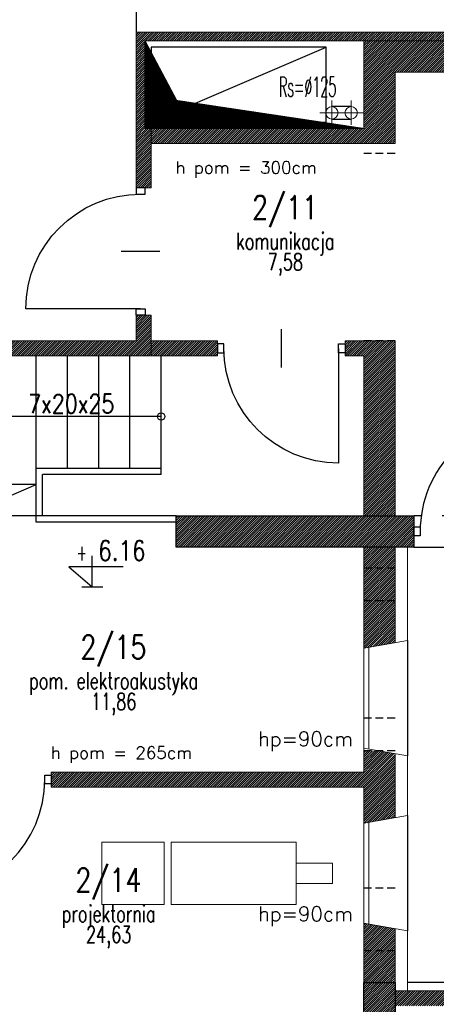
# Model space of a CAD drawing. Header units: inches. Extents: x 27484 to 71626, y -45113 to 39.
# Tile 185 of 256: x 33727 to 34060, y -24420 to -23632. Entities that reach past the tile are written whole.
import ezdxf
from ezdxf.enums import TextEntityAlignment as Align

# ---------------------------------------------------------------- set-up
doc = ezdxf.new("R2010")
doc.units = ezdxf.units.IN
doc.header["$LTSCALE"] = 50
doc.header["$MEASUREMENT"] = 0
doc.linetypes.add('DASHED2', pattern=[9.525, 6.35, -3.175])
doc.linetypes.add('HIDDEN', pattern=[0.375, 0.25, -0.125])
for name, color, linetype in [('0-KOTEW-POZ', 7, 'Continuous'), ('A-rdzenie zelbetowe', 6, 'Continuous'), ('B-IKS', 4, 'Continuous'), ('KOTEW-POZ-OPIS', 2, 'Continuous'), ('KOTEW-POZ-OPIS1', 7, 'Continuous'), ('OPISY', 7, 'Continuous'), ('przebicia', 252, 'Continuous'), ('przebicia w scianach', 2, 'HIDDEN'), ('R-MET-IWE', 2, 'Continuous'), ('R-MET-POM-OPIS', 7, 'Continuous'), ('R-MET-POM-OPIS-NR', 2, 'Continuous'), ('R-MET-POM-OPIS-POM', 7, 'Continuous'), ('R-MET-POZ', 7, 'Continuous'), ('R-MET-POZ-OPIS', 2, 'Continuous'), ('S-DRZ-', 7, 'Continuous'), ('S-DRZ-O', 7, 'Continuous'), ('S-DRZ-SKRZYD', 5, 'Continuous'), ('S-DRZ-WEGAR', 7, 'Continuous'), ('TEXT', 7, 'Continuous')]:
    doc.layers.add(name, color=color, linetype=linetype)
for name, color, linetype, lineweight in [('0-OPISY', 165, 'Continuous', 18), ('_widok cienki', 3, 'Continuous', 13), ('A-PRZERYW', 7, 'DASHED2', 18), ('A-SCIANY', 5, 'Continuous', 18), ('A-SLUSARKA', 4, 'Continuous', 13), ('A-WID', 1, 'Continuous', 9), ('A-ść. istn.', 8, 'Continuous', 0), ('B-IWE-KS', 7, 'Continuous', 20), ('mat', 7, 'Continuous', 9), ('R-MET-DRZ', 7, 'Continuous', 15)]:
    doc.layers.add(name, color=color, linetype=linetype, lineweight=lineweight)
doc.styles.add('MET_POM', font='simplex.shx')
doc.styles.add('MET_POZ', font='SIMPLEX')
doc.styles.get("Standard").update_dxf_attribs({"font": 'romans.shx'})
doc.styles.add('TOM', font='simplex.shx', dxfattribs={"width": 0.8, "height": 50})
pattern_1 = [(45, (31560.1443, -34930.5661), (-0.88388348, 0.88388348), [])]

# ---------------------------------------------------------------- blocks, each defined once
blk = doc.blocks.new('D90-L-DL')
at = {"layer": 'S-DRZ-'}
blk.add_arc((-45, 0), 90, 270, 0, dxfattribs=at)
at = {"layer": 'S-DRZ-O'}
blk.add_line((0, 15.12), (0, -15.12), dxfattribs=at)
at = {"layer": 'S-DRZ-SKRZYD'}
blk.add_line((-45, 0), (-45, -90), dxfattribs=at)
at = {"layer": 'S-DRZ-WEGAR'}
for points in [[(-50, -3.5), (-45, -3.5), (-45, 3.5), (-50, 3.5)], [(45, 3.5), (50, 3.5), (50, -3.5), (45, -3.5)]]:
    blk.add_lwpolyline(points, close=True, dxfattribs=at)
blk = doc.blocks.new('A$C07123322')
at = {"layer": 'A-SLUSARKA', "xscale": 1.020000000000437, "yscale": 1.020000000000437, "zscale": 1.020000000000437, "rotation": 270}
blk.add_blockref('D90-L-DL', (40.58, -45.9), dxfattribs=at)
blk = doc.blocks.new('M-POZ10')
at = {"layer": '0-KOTEW-POZ'}
blk.add_line((-0.133, 0), (0.133, 0), dxfattribs=at)
blk.add_lwpolyline([(0.392, 0.253), (-0.3, 0.253), (0, 0), (0, 0.393)], dxfattribs=at)
at = {"layer": 'KOTEW-POZ-OPIS', "style": 'MET_POZ', "width": 0.6}
blk.add_attdef('+/-', text='', height=0.2, dxfattribs=at).set_placement((-0.068, 0.334), align=Align.RIGHT)
at = {"layer": 'KOTEW-POZ-OPIS', "style": 'MET_POZ', "width": 0.8}
blk.add_attdef('H', (0.075, 0.334), '', height=0.25, dxfattribs=at)
at = {"layer": 'KOTEW-POZ-OPIS1', "style": 'MET_POZ', "oblique": 5, "width": 0.8}
blk.add_attdef('TXT', text='', height=0.2, dxfattribs=at).set_placement((0.075, 0.629), align=Align.CENTER)
at = {"layer": 'KOTEW-POZ-OPIS1', "style": 'MET_POZ'}
blk.add_attdef('XH', (0.075, 0.031), '', height=0.2, dxfattribs=at)
blk = doc.blocks.new('IWE-KS')
at = {"layer": 'B-IWE-KS'}
for p, q in [((0, -9.75), (0, 9.75)), ((9.75, 0), (-9.75, 0))]:
    blk.add_line(p, q, dxfattribs=at)
blk.add_circle((0, 0), 5, dxfattribs=at)
at = {"layer": 'R-MET-IWE', "oblique": -180, "text_generation_flag": 6, "width": 0.464286}
blk.add_attdef('NR', text='', height=14.07, rotation=180, dxfattribs=at).set_placement((19.95, -0.12), align=Align.MIDDLE)
blk = doc.blocks.new('MPOM0239')
at = {"layer": 'R-MET-POM-OPIS', "style": 'MET_POM', "width": 0.7}
for tag, p in [('POS', (0, -0.225)), ('ARE', (0, -0.49))]:
    blk.add_attdef(tag, text='', height=0.2, dxfattribs=at).set_placement(p, align=Align.CENTER)
at = {"layer": 'R-MET-POM-OPIS', "style": 'MET_POM', "width": 0.7, "flags": 1}
blk.add_attdef('UNI', (0.246, -0.49), '', height=0.2, dxfattribs=at)
at = {"layer": 'R-MET-POM-OPIS-NR', "style": 'MET_POM', "width": 0.8}
blk.add_attdef('NR', text='', height=0.2, dxfattribs=at).set_placement((-0.003, 0.269), align=Align.CENTER)
at = {"layer": 'R-MET-POM-OPIS-POM', "style": 'MET_POM', "width": 0.7}
blk.add_attdef('POM', text='', height=0.2, dxfattribs=at).set_placement((0, 0.022), align=Align.CENTER)

msp = doc.modelspace()

# ---------------------------------------------------------------- hatches: boundary and pattern name
at = {"layer": 'A-ść. istn.', "ltscale": 0.1}
h = msp.add_hatch(dxfattribs=at)
h.set_pattern_fill('ANSI31', color=256, scale=10)
h.set_pattern_definition(pattern_1)
h.paths.add_polyline_path([(34014.98246, -23641.96968), (33820.48246, -23641.96968), (33820.48246, -23661.46968), (33827.48246, -23661.46968), (33827.48246, -23648.96968), (34002.48246, -23648.96968), (34014.98246, -23648.96968)])
h.paths.add_polyline_path([(33832.48246, -23730.96968), (33832.48246, -23718.96968), (33827.48246, -23718.96968), (33827.48246, -23661.46968), (33820.48246, -23661.46968), (33820.48246, -23766.46968), (33832.48246, -23766.46968)])
h.paths.add_polyline_path([(34554.98246, -23641.96968), (34014.98246, -23641.96968), (34014.98246, -23648.96968), (34554.98246, -23648.96968)])
h = msp.add_hatch(dxfattribs=at)
h.set_pattern_fill('ANSI31', color=256, scale=10)
h.set_pattern_definition(pattern_1)
h.paths.add_polyline_path([(34014.98246, -23661.46968), (34002.48246, -23661.46968), (34002.48246, -23718.96968), (33832.48246, -23718.96968), (33832.48246, -23730.96968), (34014.98246, -23730.96968)])
h.paths.add_polyline_path([(34014.98246, -23648.96968), (34002.48246, -23648.96968), (34002.48246, -23661.46968), (34014.98246, -23661.46968)])
h.paths.add_polyline_path([(34365.48246, -23648.96968), (34014.98246, -23648.96968), (34014.98246, -23661.46968), (34365.48246, -23661.46968)])
h.paths.add_polyline_path([(34365.48246, -23661.46968), (34014.98246, -23661.46968), (34014.98246, -23730.96968), (34027.48246, -23730.96968), (34027.48246, -23673.96968), (34152.48246, -23673.96968), (34152.48246, -23695.96968), (34164.48246, -23695.96968), (34164.48246, -23673.96968), (34365.48246, -23673.96968)])
h = msp.add_hatch(dxfattribs=at)
h.set_pattern_fill('ANSI31', color=256, scale=10)
h.set_pattern_definition(pattern_1)
h.paths.add_polyline_path([(33647.48246, -23888.96968), (33647.48246, -23900.96968), (33832.48246, -23900.96968), (33832.48246, -23868.46968), (33820.48246, -23868.46968), (33820.48246, -23888.96968)])
h = msp.add_hatch(dxfattribs=at)
h.set_pattern_fill('ANSI31', color=256, scale=10)
h.set_pattern_definition(pattern_1)
h.paths.add_polyline_path([(33885.48246, -23888.96968), (33832.48246, -23888.96968), (33832.48246, -23900.96968), (33885.48246, -23900.96968)])
h.paths.add_polyline_path([(34014.98246, -23888.96968), (34002.48246, -23888.96968), (33987.48246, -23888.96968), (33987.48246, -23900.96968), (34002.48246, -23900.96968), (34002.48246, -23904.96968), (34014.98246, -23904.96968)])
h.paths.add_polyline_path([(34027.48246, -23888.96968), (34014.98246, -23888.96968), (34014.98246, -23904.96968), (34027.48246, -23904.96968)])
h.paths.add_polyline_path([(34027.48246, -23904.96968), (34014.98246, -23904.96968), (34014.98246, -24028.96968), (34027.48246, -24028.96968)])
h.paths.add_polyline_path([(34014.98246, -23904.96968), (34002.48246, -23904.96968), (34002.48246, -24028.96968), (34014.98246, -24028.96968)])
h = msp.add_hatch(dxfattribs=at)
h.set_pattern_fill('ANSI31', color=256, scale=10)
h.set_pattern_definition(pattern_1)
h.paths.add_polyline_path([(34014.98246, -24028.96968), (33852.48246, -24028.96968), (33852.48246, -24053.96968), (34002.48246, -24053.96968), (34014.98246, -24053.96968)])
h.paths.add_polyline_path([(34042.48246, -24028.96968), (34027.48246, -24028.96968), (34014.98246, -24028.96968), (34014.98246, -24053.96968), (34042.48246, -24053.96968)])
h.paths.add_polyline_path([(34265.48246, -24028.96968), (34144.48246, -24028.96968), (34144.48246, -24053.96968), (34152.48246, -24053.96968), (34265.48246, -24053.96968)])
h = msp.add_hatch(dxfattribs=at)
h.set_pattern_fill('ANSI31', color=256, scale=10)
h.set_pattern_definition(pattern_1)
h.paths.add_polyline_path([(33637.48246, -24233.96968), (33624.98246, -24233.96968), (33624.98246, -24245.96968), (33637.48246, -24245.96968)])
h.paths.add_polyline_path([(33650.48246, -24233.96968), (33637.48246, -24233.96968), (33637.48246, -24245.96968), (33650.48246, -24245.96968)])
h.paths.add_polyline_path([(34014.98246, -24217.17377), (34013.82503, -24216.96968), (34002.48246, -24216.96968), (34002.48246, -24233.96968), (33752.48246, -24233.96968), (33752.48246, -24245.96968), (34002.48246, -24245.96968), (34002.48246, -24274.96968), (34014.98246, -24272.76559)])
h.paths.add_polyline_path([(34027.48246, -24219.37785), (34014.98246, -24217.17377), (34014.98246, -24272.76559), (34027.48246, -24270.56151)])
h.paths.add_polyline_path([(34014.98246, -24053.96968), (34002.48246, -24053.96968), (34002.48246, -24070.96968), (34014.98246, -24070.96968)])
h.paths.add_polyline_path([(34027.48246, -24053.96968), (34014.98246, -24053.96968), (34014.98246, -24070.96968), (34027.48246, -24070.96968)])
h.paths.add_polyline_path([(34014.98246, -24070.96968), (34002.48246, -24070.96968), (34002.48246, -24096.96968), (34014.98246, -24096.96968)])
h.paths.add_polyline_path([(34027.48246, -24070.96968), (34014.98246, -24070.96968), (34014.98246, -24096.96968), (34027.48246, -24096.96968)])
h.paths.add_polyline_path([(34027.48246, -24096.96968), (34014.98246, -24096.96968), (34014.98246, -24132.76559), (34027.48246, -24130.56151)])
h.paths.add_polyline_path([(34014.98246, -24096.96968), (34002.48246, -24096.96968), (34002.48246, -24134.96968), (34014.98246, -24132.76559)])
h = msp.add_hatch(dxfattribs=at)
h.set_pattern_fill('ANSI31', color=256, scale=10)
h.set_pattern_definition(pattern_1)
h.paths.add_polyline_path([(34014.98246, -24357.17377), (34002.48246, -24354.96968), (34002.48246, -24376.96968), (34014.98246, -24376.96968)])
h.paths.add_polyline_path([(34027.48246, -24359.37785), (34014.98246, -24357.17377), (34014.98246, -24376.96968), (34027.48246, -24376.96968)])
h.paths.add_polyline_path([(34027.48246, -24376.96968), (34014.98246, -24376.96968), (34014.98246, -24402.46968), (34027.48246, -24402.46968)])
h.paths.add_polyline_path([(34014.98246, -24376.96968), (34002.48246, -24376.96968), (34002.48246, -24402.46968), (34014.98246, -24402.46968)])
h.paths.add_polyline_path([(34014.98246, -24432.96968), (34002.48246, -24432.96968), (34002.48246, -24474.96968), (34014.98246, -24472.76559)])
h.paths.add_polyline_path([(34027.48246, -24432.96968), (34014.98246, -24432.96968), (34014.98246, -24472.76559), (34027.48246, -24470.56151)])
h.paths.add_polyline_path([(34027.48246, -24427.46968), (34014.98246, -24427.46968), (34014.98246, -24432.96968), (34027.48246, -24432.96968)])
h.paths.add_polyline_path([(34014.98246, -24427.46968), (34002.48246, -24427.46968), (34002.48246, -24432.96968), (34014.98246, -24432.96968)])
h = msp.add_hatch(dxfattribs=at)
h.set_pattern_fill('ANSI31', color=256, scale=10)
h.set_pattern_definition(pattern_1)
h.paths.add_polyline_path([(34002.48247, -24402.46968), (34027.48247, -24402.46968), (34027.48247, -24427.46968), (34002.48247, -24427.46968)])
h = msp.add_hatch(dxfattribs=at)
h.set_pattern_fill('ANSI31', color=256, scale=10)
h.set_pattern_definition(pattern_1)
h.paths.add_polyline_path([(34232.48246, -24408.96968), (34037.48246, -24408.96968), (34027.48246, -24408.96968), (34027.48246, -24420.96968), (34037.48246, -24420.96968), (34232.48246, -24420.96968)])
at = {"layer": 'przebicia', "ltscale": 0.1}
h = msp.add_hatch(dxfattribs=at)
h.set_pattern_fill('ANSI31', color=256, style=0)
h.set_pattern_definition([(45, (-3e-10, 10359.09639), (-0.08838834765, 0.08838834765), [])])
h.paths.add_polyline_path([(33827.48246, -23706.46968), (33832.48246, -23706.46968), (33832.48246, -23658.39839), (33827.48246, -23648.96968)])
h.paths.add_polyline_path([(33832.48246, -23706.46968), (33919.01115, -23706.46968), (33852.70922, -23696.54083), (33832.48246, -23658.39839)])
h.paths.add_polyline_path([(33827.48246, -23718.96968), (34002.48246, -23718.96968), (33969.09394, -23713.96968), (33832.48246, -23713.96968), (33832.48246, -23706.46968), (33827.48246, -23706.46968)])
h.paths.add_polyline_path([(33832.48246, -23713.96968), (33969.09394, -23713.96968), (33919.01115, -23706.46968), (33832.48246, -23706.46968)], flags=17)

# ---------------------------------------------------------------- linework, layer by layer
at = {"layer": '_widok cienki'}
for points in [[(33792.96095, -24289.96968), (33842.96095, -24289.96968), (33842.96095, -24339.96968), (33792.96095, -24339.96968)], [(33842.96095, -24339.96968), (33792.96095, -24339.96968), (33792.96095, -24289.96968), (33842.96095, -24289.96968)], [(33948.36656, -24289.96968), (33848.36656, -24289.96968), (33848.36656, -24339.96968), (33948.36656, -24339.96968)], [(33948.36656, -24339.96968), (33848.36656, -24339.96968), (33848.36656, -24289.96968), (33948.36656, -24289.96968)], [(33977.48246, -24323.12697), (33948.36656, -24323.12697), (33948.36656, -24306.81239), (33977.48246, -24306.81239)]]:
    msp.add_lwpolyline(points, close=True, dxfattribs=at)
at = {"layer": 'A-PRZERYW', "color": 2, "lineweight": -3, "ltscale": 0.1}
msp.add_line((33820.48246, -23468.96968), (33820.48246, -23641.96968), dxfattribs=at)
at = {"layer": 'A-PRZERYW', "lineweight": -3, "ltscale": 0.1}
for p, q in [((34144.48246, -24028.96968), (34042.48246, -24028.96968)), ((34042.48246, -24053.96968), (34144.48246, -24053.96968))]:
    msp.add_line(p, q, dxfattribs=at)
at = {"layer": 'A-rdzenie zelbetowe', "ltscale": 0.1}
for points in [[(33852.48246, -24028.96968), (34042.48246, -24028.96968), (34042.48246, -24053.96968), (33852.48246, -24053.96968)], [(34002.48246, -24402.46968), (34027.48246, -24402.46968), (34027.48246, -24427.46968), (34002.48246, -24427.46968)]]:
    msp.add_lwpolyline(points, close=True, dxfattribs=at)
at = {"layer": 'A-SCIANY', "ltscale": 3}
for p, q in [((33820.48246, -23766.46968), (33820.48246, -23641.96968)), ((33820.48246, -23641.96968), (35497.48246, -23641.96968)), ((33827.48246, -23718.96968), (33827.48246, -23648.96968)), ((33827.48246, -23648.96968), (34002.48246, -23648.96968)), ((34002.48246, -23718.96968), (34002.48246, -23648.96968)), ((34027.48246, -23730.96968), (34027.48246, -23673.96968)), ((34027.48246, -23673.96968), (34152.48246, -23673.96968)), ((34002.48246, -23718.96968), (33827.48246, -23718.96968)), ((33832.48246, -23766.46968), (33832.48246, -23730.96968)), ((34027.48246, -23730.96968), (33832.48246, -23730.96968)), ((33820.48246, -23766.46968), (33832.48246, -23766.46968)), ((33820.48246, -23888.96968), (33820.48246, -23868.46968)), ((33820.48246, -23868.46968), (33832.48246, -23868.46968)), ((33832.48246, -23888.96968), (33832.48246, -23868.46968)), ((33832.48246, -23888.96968), (33885.48246, -23888.96968)), ((33885.48246, -23900.96968), (33885.48246, -23888.96968)), ((33987.48246, -23888.96968), (34002.48246, -23888.96968)), ((33987.48246, -23900.96968), (33987.48246, -23888.96968)), ((34027.48246, -23888.96968), (34002.48246, -23888.96968)), ((34027.48246, -24028.96968), (34027.48246, -23888.96968)), ((33647.48246, -23900.96968), (33885.48246, -23900.96968)), ((33987.48246, -23900.96968), (34002.48246, -23900.96968)), ((34002.48246, -24028.96968), (34002.48246, -23900.96968)), ((34042.48246, -24028.96968), (34027.48246, -24028.96968)), ((34042.48246, -24053.96968), (34042.48246, -24028.96968)), ((34002.48246, -24134.96968), (34002.48246, -24053.96968)), ((34037.48246, -24053.96968), (34042.48246, -24053.96968)), ((34037.48246, -24128.79824), (34037.48246, -24053.96968)), ((34002.48246, -24134.96968), (34037.48246, -24128.79824)), ((34002.48246, -24233.96968), (34002.48246, -24214.96968)), ((34002.48246, -24214.96968), (34037.48246, -24221.14112)), ((34037.48246, -24268.79824), (34037.48246, -24221.14112)), ((33752.48246, -24233.96968), (34002.48246, -24233.96968)), ((33752.48246, -24233.96968), (33752.48246, -24245.96968)), ((33752.48246, -24245.96968), (34002.48246, -24245.96968)), ((34002.48246, -24274.96968), (34037.48246, -24268.79824)), ((34037.48246, -24361.14112), (34002.48246, -24354.96968)), ((34037.48246, -24408.96968), (34037.48246, -24361.14112))]:
    msp.add_line(p, q, dxfattribs=at)
at = {"layer": 'A-SCIANY', "ltscale": 0.1}
msp.add_line((34232.48246, -24408.96968), (34037.48246, -24408.96968), dxfattribs=at)
at = {"layer": 'A-SCIANY', "ltscale": 3}
for points in [[(33612.48246, -23887.46968), (33647.48246, -23887.46968), (33647.48246, -23888.96968), (33820.48246, -23888.96968)], [(34002.48246, -24053.96968), (33852.48246, -24053.96968), (33852.48246, -24028.96968), (34002.48246, -24028.96968)], [(34002.48246, -24274.96968), (34002.48246, -24245.96968)], [(34002.48246, -24474.96968), (34002.48246, -24354.96968)]]:
    msp.add_lwpolyline(points, dxfattribs=at)
at = {"layer": 'A-WID', "lineweight": -2}
for p, q in [((33832.48246, -23713.96968), (33972.48246, -23653.96968)), ((33740.48246, -23990.96968), (33740.48246, -23900.96968)), ((33765.48246, -23990.96968), (33765.48246, -23900.96968)), ((33790.48246, -23990.96968), (33790.48246, -23900.96968)), ((33815.48246, -23990.96968), (33815.48246, -23900.96968)), ((33840.48246, -23995.96968), (33840.48246, -23900.96968)), ((33840.48246, -23990.96968), (33740.48246, -23990.96968)), ((33740.48246, -24033.96968), (33740.48246, -23990.96968)), ((33840.48246, -23995.96968), (33745.48246, -23995.96968)), ((33745.48246, -24028.96968), (33745.48246, -23995.96968)), ((33740.48246, -24003.96968), (33624.48246, -24003.96968)), ((33852.48246, -24028.96968), (33624.48246, -24028.96968)), ((33852.48246, -24033.96968), (33740.48246, -24033.96968)), ((34037.48246, -24128.79824), (34037.48246, -24221.14112)), ((34037.48246, -24268.79824), (34037.48246, -24361.14112)), ((34232.48246, -24402.46968), (34037.48246, -24402.46968))]:
    msp.add_line(p, q, dxfattribs=at)
at = {"layer": 'A-WID', "color": 4}
for p, q in [((34002.48246, -24214.96968), (34002.48246, -24134.96968)), ((34006.48246, -24215.67499), (34006.48246, -24134.26437)), ((34006.48246, -24355.67499), (34006.48246, -24274.26437)), ((34002.48246, -24354.96968), (34002.48246, -24274.96968))]:
    msp.add_line(p, q, dxfattribs=at)
at = {"layer": 'A-WID', "lineweight": -2}
msp.add_lwpolyline([(33832.48246, -23713.96968), (33972.48246, -23713.96968), (33972.48246, -23653.96968), (33832.48246, -23653.96968)], close=True, dxfattribs=at)
msp.add_lwpolyline([(33840.48246, -23949.46968), (33682.48246, -23949.46968), (33682.48246, -24028.96968), (33740.48246, -24003.96968)], dxfattribs=at)
msp.add_circle((33840.48246, -23949.46968), 3, dxfattribs=at)
at = {"layer": 'B-IKS', "linetype": 'DASHED2', "ltscale": 0.05}
for p, q in [((33992.37496, -23701.46968), (33976.97991, -23701.46968)), ((33976.97991, -23711.46968), (33992.37496, -23711.46968))]:
    msp.add_line(p, q, dxfattribs=at)
at = {"layer": 'mat'}
for p, q in [((33933.23756, -23648.96968), (35497.48246, -23648.96968)), ((34027.48246, -24130.56151), (34027.48246, -24053.96968)), ((34027.48246, -24270.56151), (34027.48246, -24219.37785)), ((34027.48246, -24402.46968), (34027.48246, -24359.37785)), ((34037.48246, -24408.96968), (34027.48246, -24408.96968))]:
    msp.add_line(p, q, dxfattribs=at)
at = {"layer": 'mat', "ltscale": 0.1}
for p, q in [((33832.48246, -23730.96968), (33832.48246, -23718.96968)), ((33832.48246, -23888.96968), (33832.48246, -23900.96968))]:
    msp.add_line(p, q, dxfattribs=at)
at = {"layer": 'mat'}
msp.add_lwpolyline([(34027.48246, -24470.56151), (34027.48246, -24402.46968)], dxfattribs=at)
at = {"layer": 'przebicia', "ltscale": 0.1}
msp.add_lwpolyline([(33827.48246, -23648.96968), (33852.70922, -23696.54083), (34002.48246, -23718.96968)], dxfattribs=at)
at = {"layer": 'przebicia w scianach', "ltscale": 0.5}
for p, q in [((34027.48246, -23738.96968), (34002.48246, -23738.96968)), ((34027.48246, -23888.96968), (34002.48246, -23888.96968)), ((34027.48246, -24070.96968), (34002.48246, -24070.96968)), ((34027.48246, -24096.96968), (34002.48246, -24096.96968)), ((34027.48246, -24190.96968), (34002.48246, -24190.96968)), ((34027.48246, -24216.96968), (34002.48246, -24216.96968)), ((34027.48246, -24326.96968), (34002.48246, -24326.96968)), ((34027.48246, -24376.96968), (34002.48246, -24376.96968))]:
    msp.add_line(p, q, dxfattribs=at)

# ---------------------------------------------------------------- block references
at = {"layer": 'R-MET-DRZ', "xscale": -1}
for p, rotation in [((33783.40586, -23863.36968), 180), ((33982.38246, -23935.54628), 270)]:
    msp.add_blockref('A$C07123322', p, dxfattribs=dict(at, rotation=rotation))
at = {"layer": 'R-MET-DRZ'}
for p, rotation in [((34139.38246, -24000.89308), 270), ((33655.58246, -24280.54628), 90)]:
    msp.add_blockref('A$C07123322', p, dxfattribs=dict(at, rotation=rotation))
at = {"layer": 'R-MET-IWE'}
ref = msp.add_blockref('IWE-KS', (33976.97991, -23706.46968), dxfattribs=dict(at, zscale=1.25))
ref.add_attrib('NR', 'Rs=%%c125', dxfattribs={"height": 16, "rotation": 180, "text_generation_flag": 6, "width": 0.464286}).set_placement((33957.55673, -23685.60194), align=Align.MIDDLE)
at = {"layer": 'R-MET-IWE', "zscale": 1.25}
msp.add_blockref('IWE-KS', (33992.37496, -23706.46968), dxfattribs=at)
at = {"layer": 'R-MET-POM-OPIS'}
ref = msp.add_blockref('MPOM0239', (33939.78791, -23817.39809), dxfattribs=dict(at, xscale=67.20000000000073, yscale=67.20000000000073, zscale=67.20000000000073))
ref.add_attrib('NR', '2/11', dxfattribs={"layer": 'R-MET-POM-OPIS-NR', "height": 18.816, "style": 'MET_POM', "width": 0.8}).set_placement((33939.59757, -23791.60185), align=Align.CENTER)
ref.add_attrib('ARE', '7,58', dxfattribs={"height": 13.44, "style": 'MET_POM', "width": 0.7}).set_placement((33939.78791, -23832.51633), align=Align.CENTER)
ref.add_attrib('POM', 'komunikacja', dxfattribs={"layer": 'R-MET-POM-OPIS-POM', "height": 13.44, "style": 'MET_POM', "width": 0.7}).set_placement((33939.78791, -23815.89805), align=Align.CENTER)
ref = msp.add_blockref('MPOM0239', (33802.47408, -24169.13838), dxfattribs=dict(at, xscale=67.20000000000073, yscale=67.20000000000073, zscale=67.20000000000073))
ref.add_attrib('NR', '2/15', dxfattribs={"layer": 'R-MET-POM-OPIS-NR', "height": 18.816, "style": 'MET_POM', "width": 0.8}).set_placement((33802.28373, -24143.34213), align=Align.CENTER)
ref.add_attrib('ARE', '11,86', dxfattribs={"height": 13.44, "style": 'MET_POM', "width": 0.7}).set_placement((33802.47408, -24184.25661), align=Align.CENTER)
ref.add_attrib('POM', 'pom. elektroakustyka', dxfattribs={"layer": 'R-MET-POM-OPIS-POM', "height": 13.44, "style": 'MET_POM', "width": 0.7}).set_placement((33802.47408, -24167.63833), align=Align.CENTER)
ref = msp.add_blockref('MPOM0239', (33798.47959, -24355.57594), dxfattribs=dict(at, xscale=67.20000000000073, yscale=67.20000000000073, zscale=67.20000000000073))
ref.add_attrib('NR', '2/14', dxfattribs={"layer": 'R-MET-POM-OPIS-NR', "height": 18.816, "style": 'MET_POM', "width": 0.8}).set_placement((33798.28925, -24329.7797), align=Align.CENTER)
ref.add_attrib('ARE', '24,63', dxfattribs={"height": 13.44, "style": 'MET_POM', "width": 0.7}).set_placement((33798.47959, -24370.69417), align=Align.CENTER)
ref.add_attrib('POM', 'projektornia', dxfattribs={"layer": 'R-MET-POM-OPIS-POM', "height": 13.44, "style": 'MET_POM', "width": 0.7}).set_placement((33798.47959, -24354.0759), align=Align.CENTER)
at = {"layer": 'R-MET-POZ'}
ref = msp.add_blockref('M-POZ10', (33785.4061, -24085.67229), dxfattribs=dict(at, xscale=63, yscale=63, zscale=63, rotation=359.999999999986))
ref.add_attrib('+/-', '+', dxfattribs={"layer": 'R-MET-POZ-OPIS', "height": 12.6, "style": 'MET_POZ', "width": 0.6}).set_placement((33781.10202, -24064.63735), align=Align.RIGHT)
ref.add_attrib('H', '6.16', (33790.14162, -24064.63735), dxfattribs={"layer": 'R-MET-POZ-OPIS', "height": 15.75, "style": 'MET_POZ', "width": 0.8})

# ---------------------------------------------------------------- texts
at = {"layer": '0-OPISY', "color": 2, "insert": (33734.04781, -23931.76941), "char_height": 15, "width": 175.0427759, "attachment_point": 1, "rotation": 0.02851314, "style": 'TOM'}
msp.add_mtext('7x20x25', dxfattribs=at)
at = {"layer": 'OPISY', "char_height": 9.8, "width": 746.844025, "attachment_point": 1}
for s, insert in [('h pom = 300cm', (33851.89877, -23745.34028)), ('h pom = 265cm', (33752.15143, -24213.63719))]:
    msp.add_mtext(s, dxfattribs=dict(at, insert=insert))
at = {"layer": 'TEXT', "char_height": 11.664, "width": 80, "attachment_point": 1}
for insert in [(33917.83815, -24201.63593), (33917.83815, -24341.63593)]:
    msp.add_mtext('hp=90cm', dxfattribs=dict(at, insert=insert))

doc.saveas('drawing.dxf')
